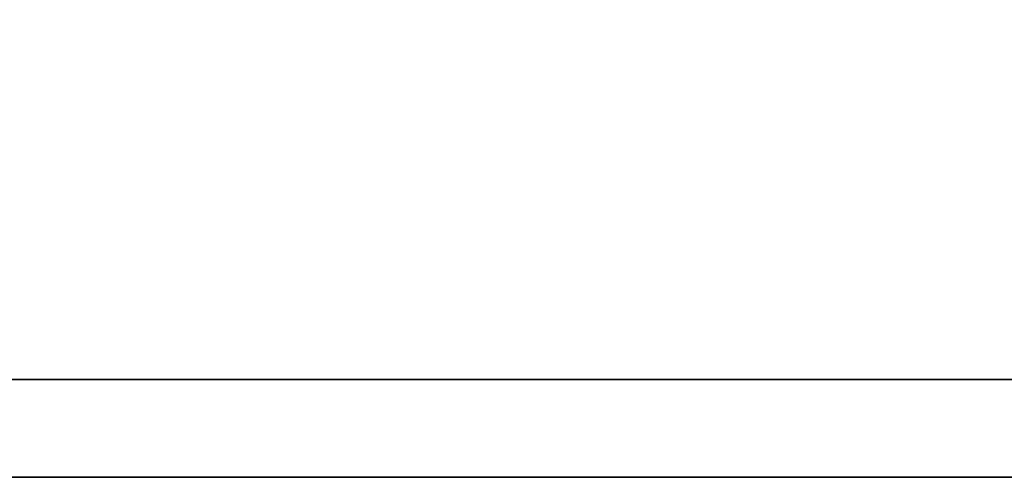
# Model space of a CAD drawing. Extents: x 15 to 195, y 53 to 146.
# Tile 27 of 51: x 161.953 to 162.862, y 103.713 to 104.135. Entities that reach past the tile are written whole.
import ezdxf

# ---------------------------------------------------------------- set-up
doc = ezdxf.new("R2010")
doc.units = 0
doc.header["$LTSCALE"] = 3
doc.header["$MEASUREMENT"] = 0
doc.layers.add('DIM', color=4, linetype='Continuous')
doc.layers.add('layer 1', color=7, linetype='Continuous')

# ---------------------------------------------------------------- blocks, each defined once
blk = doc.blocks.new('TBI MOTION logo(完整正式版)')
at = {"layer": 'layer 1', "color": 22, "lineweight": 35}
blk.add_open_spline([(75.90875, -9.47875), (75.90875, -9.47875), (75.90875, -12.28625), (75.90875, -12.28625), (75.90875, -12.28625), (75.90875, -12.28625), (75.90875, -12.47875), (75.90875, -12.47875), (75.90875, -12.47875), (75.90875, -12.47875), (75.71625, -12.47875), (75.71625, -12.47875), (75.71625, -12.47875), (75.71625, -12.47875), (-88.32875, -12.47875), (-88.32875, -12.47875), (-88.32875, -12.47875), (-88.32875, -12.47875), (-88.32875, -13.29375), (-88.32875, -13.29375), (-88.32875, -13.29375), (-88.32875, -13.29375), (82.89125, -13.29375), (82.89125, -13.29375), (82.89125, -13.29375), (82.89125, -13.29375), (75.90875, -9.47875), (75.90875, -9.47875)], degree=3, knots=[0, 0, 0, 0, 0.1428571, 0.1428571, 0.1428571, 0.1428571, 0.2857143, 0.2857143, 0.2857143, 0.2857143, 0.4285714, 0.4285714, 0.4285714, 0.4285714, 0.5714286, 0.5714286, 0.5714286, 0.5714286, 0.7142857, 0.7142857, 0.7142857, 0.7142857, 0.8571429, 0.8571429, 0.8571429, 0.8571429, 1, 1, 1, 1], dxfattribs=at)

msp = doc.modelspace()

# ---------------------------------------------------------------- block references
at = {"layer": 'DIM', "color": 7, "xscale": 0.1106772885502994, "yscale": 0.1106772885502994, "zscale": 0.1106772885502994}
msp.add_blockref('TBI MOTION logo(完整正式版)', (169.64955, 105.18428), dxfattribs=at)

doc.saveas('drawing.dxf')
